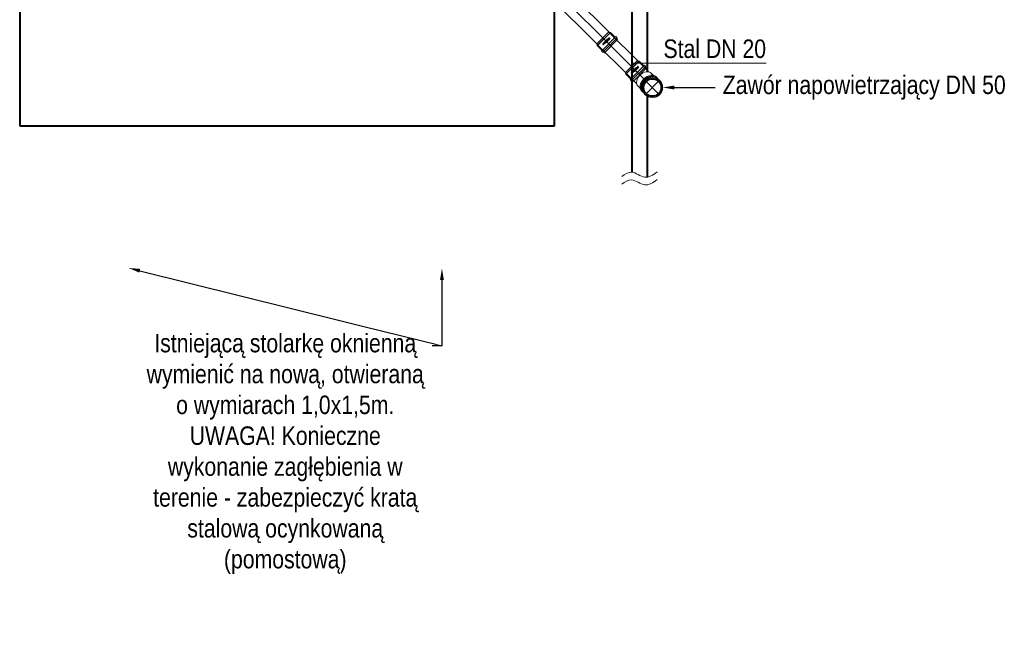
# Model space of a CAD drawing. Header units: centimetres. Extents: x 4745 to 39369, y 17389 to 19524.
# Tile 106 of 188: x 27305 to 27943, y 17457 to 17859. Entities that reach past the tile are written whole.
import ezdxf
from ezdxf import colors
from ezdxf.entities.mleader import LeaderData, LeaderLine
from ezdxf.enums import TextEntityAlignment as Align
from ezdxf.lldxf.tags import DXFTag
from ezdxf.math import Vec2, Vec3

# ---------------------------------------------------------------- set-up
doc = ezdxf.new("R2010")
doc.units = ezdxf.units.CM
doc.linetypes.add('HIDDEN', pattern=[0.375, 0.25, -0.125])
for name, color, linetype, lineweight in [('2DH_PRO_Magnaplast-SDB', 34, 'Continuous', 15), ('CP_AXISKA', 7, 'DASHDOT', 15), ('CP_DETAL', 33, 'Continuous', 9), ('IS_Opis', 250, 'Continuous', 9), ('IS_Powrót', 5, 'DASH', 40), ('IS_Zasilanie', 1, 'SOLID', 40)]:
    doc.layers.add(name, color=color, linetype=linetype, lineweight=lineweight)
for name, color, linetype in [('3DCPCOLOR124', 152, 'Continuous'), ('3DCPCOLOR242', 242, 'Continuous'), ('cp_hidde', 203, 'HIDDEN'), ('CP_WIPEOUT', 255, 'Continuous')]:
    doc.layers.add(name, color=color, linetype=linetype)
doc.styles.add('CP_ATTR', font='arial.ttf')
doc.styles.add('styl1', font='ARIALN.TTF')
tags = doc.linetypes.add('DASH', pattern=[15, 10, -5]).pattern_tags.tags
tags[6:7] = [DXFTag(74, 4), DXFTag(75, 0), DXFTag(340, '0'), DXFTag(46, 0.0), DXFTag(50, 0.0), DXFTag(44, 0.0), DXFTag(45, 0.0)]
tags[4:5] = [DXFTag(74, 4), DXFTag(75, 0), DXFTag(340, '0'), DXFTag(46, 0.0), DXFTag(50, 0.0), DXFTag(44, 0.0), DXFTag(45, 0.0)]
tags = doc.linetypes.add('DASHDOT', pattern=[25.4, 12.7, -6.35, 0, -6.35]).pattern_tags.tags
tags[10:11] = [DXFTag(74, 4), DXFTag(75, 0), DXFTag(340, '0'), DXFTag(46, 1.0), DXFTag(50, 0.0), DXFTag(44, 0.0), DXFTag(45, 0.0)]
tags[8:9] = [DXFTag(74, 4), DXFTag(75, 0), DXFTag(340, '0'), DXFTag(46, 1.0), DXFTag(50, 0.0), DXFTag(44, 0.0), DXFTag(45, 0.0)]
tags[6:7] = [DXFTag(74, 4), DXFTag(75, 0), DXFTag(340, '0'), DXFTag(46, 1.0), DXFTag(50, 0.0), DXFTag(44, 0.0), DXFTag(45, 0.0)]
tags[4:5] = [DXFTag(74, 4), DXFTag(75, 0), DXFTag(340, '0'), DXFTag(46, 1.0), DXFTag(50, 0.0), DXFTag(44, 0.0), DXFTag(45, 0.0)]
tags = doc.linetypes.add('SOLID', pattern=[10, 10, 0]).pattern_tags.tags
tags[6:7] = [DXFTag(74, 4), DXFTag(75, 0), DXFTag(340, '0'), DXFTag(46, 0.0), DXFTag(50, 0.0), DXFTag(44, 0.0), DXFTag(45, 0.0)]
tags[4:5] = [DXFTag(74, 4), DXFTag(75, 0), DXFTag(340, '0'), DXFTag(46, 0.0), DXFTag(50, 0.0), DXFTag(44, 0.0), DXFTag(45, 0.0)]

# ---------------------------------------------------------------- blocks, each defined once
blk = doc.blocks.new('pdmgn014_okr01')
blk.add_circle((0, 0), 28.6)
blk = doc.blocks.new('pdmgn014_okr02')
blk.add_circle((0, 0), 25)
blk = doc.blocks.new('pdmgn014_wip_cir01')
blk.add_wipeout([(1, 0), (0.966, 0.259), (0.866, 0.5), (0.707, 0.707), (0.5, 0.866), (0.259, 0.966), (0, 1), (-0.259, 0.966), (-0.5, 0.866), (-0.707, 0.707), (-0.866, 0.5), (-0.966, 0.259), (-1, 0), (-0.966, -0.259), (-0.866, -0.5), (-0.707, -0.707), (-0.5, -0.866), (-0.259, -0.966), (0, -1), (0.259, -0.966), (0.5, -0.866), (0.707, -0.707), (0.866, -0.5), (0.966, -0.259)])
blk = doc.blocks.new('pdmgn014_okr02a')
blk.add_arc((25, 0), 25, 90, 270)
blk = doc.blocks.new('pdmgn014_okr01a')
blk.add_arc((28.6, 0), 28.6, 90, 270)
blk = doc.blocks.new('pdmgn014_okr01b')
blk.add_arc((25, 0), 25, 90, 270)
blk = doc.blocks.new('pdmgn014_wip_cir01a')
blk.add_wipeout([(20, 0), (19.3, 5.2), (17.3, 10), (14.1, 14.1), (10, 17.3), (5.2, 19.3), (0, 20), (-5.2, 19.3), (-10, 17.3), (-14.1, 14.1), (-17.3, 10), (-19.3, 5.2), (-20, 0), (-19.3, -5.2), (-17.3, -10), (-14.1, -14.1), (-10, -17.3), (-5.2, -19.3), (0, -20), (5.2, -19.3), (10, -17.3), (14.1, -14.1), (17.3, -10), (19.3, -5.2)])
blk = doc.blocks.new('pdmgn014_wip_cir01b')
blk.add_wipeout([(20, 0), (19.3, 5.2), (17.3, 10), (14.1, 14.1), (10, 17.3), (5.2, 19.3), (0, 20), (-5.2, 19.3), (-10, 17.3), (-14.1, 14.1), (-17.3, 10), (-19.3, 5.2), (-20, 0), (-19.3, -5.2), (-17.3, -10), (-14.1, -14.1), (-10, -17.3), (-5.2, -19.3), (0, -20), (5.2, -19.3), (10, -17.3), (14.1, -14.1), (17.3, -10), (19.3, -5.2)])
blk = doc.blocks.new('pdmgn014_wip_rec01')
blk.add_wipeout([(0, -25), (84.4, -25), (84.4, 25), (0, 25)]).dxf.layer = 'CP_WIPEOUT'
blk = doc.blocks.new('pdmgn014_wip_cir02')
blk.add_wipeout([(1, 0), (0.966, 0.259), (0.866, 0.5), (0.707, 0.707), (0.5, 0.866), (0.259, 0.966), (0, 1), (-0.259, 0.966), (-0.5, 0.866), (-0.707, 0.707), (-0.866, 0.5), (-0.966, 0.259), (-1, 0), (-0.966, -0.259), (-0.866, -0.5), (-0.707, -0.707), (-0.5, -0.866), (-0.259, -0.966), (0, -1), (0.259, -0.966), (0.5, -0.866), (0.707, -0.707), (0.866, -0.5), (0.966, -0.259)])
blk = doc.blocks.new('Pd_mgphtp_0333_fof7kh8')
for p, q in [((1.06, 5.5), (0, 5.23)), ((0, -5.24), (0, 5.23)), ((1.06, 5.5), (7.6, 5.5)), ((12.15, 5.5), (7.6, 5.5)), ((1.06, -5.5), (0, -5.24)), ((7.6, -5.5), (1.06, -5.5)), ((7.6, -5.5), (12.15, -5.5))]:
    blk.add_line(p, q)
at = {"layer": 'CP_DETAL'}
blk.add_line((1.06, 5.5), (1.06, -5.5), dxfattribs=at)
at = {"linetype": 'ByBlock', "style": 'CP_ATTR', "flags": 9}
for tag in ['DN', 'WEIGHT', 'MATERIAL', 'DIMS', 'OTHER', 'CHARACTER', 'PRODUCER', 'ORDER-NO', 'PRODUCT-TYPE', 'ARTICLE', 'GROUP', 'NUMBER', 'NAME']:
    blk.add_attdef(tag, text='', height=0.00005, dxfattribs=at).set_placement((0, 0), align=Align.MIDDLE_LEFT)
at = {"layer": 'CP_WIPEOUT', "xscale": 0.21319269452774, "yscale": 0.3015}
blk.add_blockref('pdmgn014_wip_cir01a', (12.15, 0), dxfattribs=at)
for p, q in [((12.15, 6.03), (16.04, 6.03)), ((12.15, -6.03), (16.04, -6.03))]:
    blk.add_line(p, q)
at = {"xscale": 0.1705541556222, "yscale": 0.2412}
blk.add_blockref('pdmgn014_okr01b', (7.89, 0), dxfattribs=at)
at = {"layer": 'CP_WIPEOUT', "xscale": 4.66690475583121, "yscale": 6.59999999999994, "zscale": 20}
blk.add_blockref('pdmgn014_wip_cir01', (16.04, 0), dxfattribs=at)
at = {"yscale": 0.23076923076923}
for name, p, xscale in [('pdmgn014_okr01a', (11.37, 0), 0.16317848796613), ('pdmgn014_okr01', (16.78, 0), 0.16317848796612)]:
    blk.add_blockref(name, p, dxfattribs=dict(at, xscale=xscale))
at = {"layer": 'CP_WIPEOUT', "xscale": 0.21319269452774, "yscale": 0.3015}
blk.add_blockref('pdmgn014_wip_cir01b', (17.52, 0), dxfattribs=at)
at = {"layer": 'CP_WIPEOUT', "xscale": 0.008798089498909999, "yscale": 0.2412}
blk.add_blockref('pdmgn014_wip_rec01', (16.78, 0), dxfattribs=at)
for p, q in [((16.78, 6.6), (16.04, 6.6)), ((17.52, 6.03), (16.78, 6.03)), ((19.29, 5.5), (17.52, 5.5)), ((17.52, -6.03), (16.78, -6.03)), ((17.52, -5.5), (19.29, -5.5)), ((16.78, -6.6), (16.04, -6.6))]:
    blk.add_line(p, q)
for name, p, xscale, yscale in [('pdmgn014_okr02a', (12.52, 0), 0.1705541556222, 0.2412), ('pdmgn014_okr02', (17.52, 0), 0.1705541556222, 0.2412), ('pdmgn014_okr01b', (13.64, 0), 0.15556349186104, 0.22)]:
    blk.add_blockref(name, p, dxfattribs=dict(xscale=xscale, yscale=yscale))
at = {"layer": 'CP_WIPEOUT', "xscale": 6.59999999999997, "yscale": 6.59999999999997, "zscale": 20}
blk.add_blockref('pdmgn014_wip_cir02', (19.29, 0), dxfattribs=at)
for radius in [6.6, 6.03]:
    blk.add_circle((19.29, 0), radius)
at = {"layer": 'CP_AXISKA'}
for p, q in [((19.29, 6.6), (19.29, -6.6)), ((25.89, 0), (0, 0))]:
    blk.add_line(p, q, dxfattribs=at)
at = {"layer": 'cp_hidde'}
blk.add_circle((19.29, 0), 5.5, dxfattribs=at)
blk = doc.blocks.new('2dmgn001_logo01')
at = {"layer": '3DCPCOLOR124'}
for p, q in [((-4, 7), (-5.1, 7)), ((-5.1, 7), (-5.1, 4.8)), ((-4, 5.1), (-4, 7)), ((-4, 3.8), (1.9, 3.8)), ((1.6, 4.8), (-3.7, 4.8)), ((1.9, 16.5), (-2.9, 16.5)), ((-2.9, 16.5), (-2.9, 15.5)), ((-2.9, 15.5), (1.6, 15.5)), ((1.6, 14.4), (-2.9, 14.4)), ((-2.9, 14.4), (-2.9, 13.4)), ((-2.9, 13.4), (1.6, 13.4)), ((1.6, 12.3), (-2.9, 12.3)), ((-2.9, 12.3), (-2.9, 11.3)), ((-2.9, 11.3), (1.9, 11.3)), ((-2.9, 9.6), (-2.9, 8.9)), ((-2.9, 8.9), (-1.9, 8.9)), ((1.6, 8.6), (-2.9, 8.6)), ((-2.9, 8.6), (-2.9, 7.5)), ((-2.9, 7.5), (1.9, 7.5)), ((-2.9, 5.9), (-2.9, 5.2)), ((-2.9, 5.2), (-1.9, 5.2)), ((1.9, 3.2), (-2.9, 3.2)), ((-2.9, 3.2), (-2.9, 2.2)), ((-2.9, 2.2), (1.6, 2.2)), ((1.6, 1.1), (-2.9, 1.1)), ((-2.9, 1.1), (-2.9, 0)), ((-2.9, 0), (1.9, 0)), ((1.9, 10.7), (-1.9, 10.7)), ((-1.9, 8.9), (-1.9, 9.4)), ((1.9, 7), (-1.9, 7)), ((-1.9, 5.2), (-1.9, 5.6)), ((-1.6, 9.6), (1.6, 9.6)), ((-1.6, 5.9), (1.6, 5.9)), ((1.9, 15.2), (1.9, 14.7)), ((1.9, 13.1), (1.9, 12.6)), ((1.9, 9.4), (1.9, 8.8)), ((1.9, 5.6), (1.9, 5.1)), ((1.9, 1.9), (1.9, 1.4)), ((2.9, 14.4), (2.9, 15.5)), ((2.9, 12.3), (2.9, 13.4)), ((2.9, 8.6), (2.9, 9.7)), ((2.9, 4.8), (2.9, 5.9)), ((2.9, 2.2), (2.9, 1.1)), ((-2.9, -1.6), (-2.9, -2.3)), ((-2.9, -2.3), (-1.9, -2.3)), ((1.6, -2.6), (-2.9, -2.6)), ((-2.9, -2.6), (-2.9, -3.1)), ((-2.9, -3.1), (-0.8, -3.7)), ((1.9, -0.5), (-1.9, -0.5)), ((-1.9, -2.3), (-1.9, -1.8)), ((-1.6, -1.6), (1.6, -1.6)), ((-0.8, -3.7), (1.9, -3.7)), ((1.9, -1.8), (1.9, -2.4)), ((2.9, -2.6), (2.9, -1.6))]:
    blk.add_line(p, q, dxfattribs=at)
for centre, radius, start, end in [((-4, 4.8), 1.06, 179.7393, 270), ((-3.7, 5.1), 0.264, 180, 269.9023), ((-1.9, 9.6), 1.07, 90, 180), ((-1.9, 5.9), 1.07, 90, 180), ((-1.6, 9.4), 0.246, 90, 184.1233), ((-1.6, 5.7), 0.246, 90, 184.0475), ((1.6, 15.2), 0.293, 359.5038, 90), ((1.6, 14.7), 0.291, 269.5684, 360), ((1.6, 13.1), 0.293, 359.5231, 90), ((1.6, 12.6), 0.293, 270, 359.9989), ((1.6, 9.4), 0.264, 0, 90), ((1.6, 8.8), 0.264, 270, 359.9349), ((1.6, 5.6), 0.264, 360, 90), ((1.6, 5.1), 0.264, 270, 0.0108), ((1.6, 1.9), 0.264, 0.076, 90), ((1.6, 1.4), 0.264, 270, 359.924), ((1.9, 15.5), 1.04, 359.8403, 90), ((1.9, 12.3), 1.04, 270, 0.0193), ((1.9, 9.6), 1.06, 0.4214, 90), ((1.9, 8.6), 1.07, 270.2822, 0), ((1.9, 5.9), 1.06, 360, 90), ((1.9, 4.8), 1.07, 270.2634, 0), ((1.9, 2.2), 1.06, 359.5786, 90), ((1.9, 1.1), 1.07, 270.2875, 359.9985), ((2.3, 14.4), 0.598, 296.5604, 0), ((2.3, 13.4), 0.608, 359.9807, 62.8223), ((-1.9, -1.6), 1.07, 90, 180), ((-1.6, -1.8), 0.246, 90, 184.1125), ((1.6, -1.8), 0.264, 360, 90.0217), ((1.6, -2.4), 0.264, 270, 359.9023), ((1.9, -1.6), 1.06, 359.5786, 90), ((1.9, -2.6), 1.06, 269.7048, 359.9999)]:
    blk.add_arc(centre, radius, start, end, dxfattribs=at)
at = {"layer": '3DCPCOLOR242'}
for p, q in [((-2.7, -3.9), (-4, -3.6)), ((0.1, -4.1), (-3.9, -3)), ((-0.1, -11.3), (-2.3, -10.7)), ((1.1, -7.7), (-1.9, -6.9)), ((-0.2, -15.9), (-1.9, -15.4)), ((1.1, -7.2), (-1.7, -6.4)), ((-1.7, -14.9), (-0.1, -15.3)), ((-0.2, -16), (-0.2, -15.9)), ((1.2, -16.2), (0.5, -16)), ((0.5, -16), (0.5, -16.3)), ((1.1, -7.7), (1.3, -7.7))]:
    blk.add_line(p, q, dxfattribs=at)
for centre, radius, start, end in [((-4.3, -3.1), 0.174, 139.4748, 200.5636), ((-4, -3), 0.481, 201.3248, 240.9013), ((-4.2, -3.2), 0.283, 75.9119, 135.9983), ((-4.2, -3.9), 0.981, 73.8123, 86.5171), ((-3.5, -1.9), 1.69, 243.7383, 254.2465), ((-2.4, -15.6), 0.816, 103.1873, 179.7099), ((-2.2, -15.6), 0.973, 181.2014, 240.279), ((-2.5, -4.5), 0.644, 111.1152, 163.4814), ((-2.1, -4.5), 0.997, 166.5679, 210.0987), ((-2.2, -7.1), 0.892, 155.0132, 214.6021), ((-2.3, -9.2), 0.816, 114.0643, 202.8694), ((-2.4, -10.8), 0.727, 106.1924, 195.3195), ((-2.2, -10.8), 0.883, 195.3773, 250.0682), ((-1.8, -12.7), 1.31, 133.9918, 256.4618), ((-0.6, -3.6), 2.73, 211.3213, 275.0445), ((-2.3, -7.1), 0.818, 103.0323, 153.3127), ((-2.3, -7.3), 0.748, 209.4433, 244.7552), ((-1.6, -8.9), 1.49, 201.6704, 231.3076), ((-2.5, -12), 0.293, 73.8428, 119.965), ((-2.6, -16.1), 0.301, 251.9271, 357.0444), ((-2.6, -7.3), 0.65, 265.6622, 285.525), ((-2, -10.2), 1.88, 87.1606, 107.9858), ((-2, -4.7), 0.539, 116.6161, 177.0208), ((-1.7, -4.6), 0.806, 185.9288, 229.5909), ((-2.2, -8.1), 1.79, 72.2958, 99.0736), ((-2.1, -7.2), 0.393, 146.9616, 189.5199), ((-2.3, -10.9), 0.21, 72.1488, 182.4676), ((-2.2, -10.9), 0.37, 183.0166, 240.6152), ((-2.5, -11.4), 0.207, 256.8723, 333.1047), ((-1.9, -12.8), 0.636, 127.3644, 245.5528), ((-2.3, -16.8), 1.99, 73.1785, 97.0679), ((-2.2, -15.7), 0.348, 90.0735, 226.6774), ((-2.1, -7.2), 0.357, 74.3202, 141.4853), ((-1.9, -7.1), 0.609, 195.1451, 225.7671), ((-2.5, -7.7), 0.265, 290.2377, 337.5291), ((-2, -9.4), 0.472, 98.7899, 190.5825), ((-1.5, -9.3), 0.981, 191.9389, 227.9356), ((-2.5, -12.1), 0.449, 8.7244, 76.0552), ((-2.6, -16.2), 0.279, 6.2924, 59.4251), ((-2.4, -7.7), 0.183, 21.5725, 49.116), ((-2.4, -11.4), 0.167, 6.0969, 51.2591), ((-2.7, -11.3), 0.433, 342.5093, 1.3278), ((-2.7, -11.7), 0.662, 310.1939, 332.4304), ((-1.9, -4.9), 0.776, 84.807, 112.5283), ((-0.8, -3.6), 2.14, 227.7681, 264.971), ((-2.5, -7.7), 0.249, 338.4303, 15.9164), ((-2.7, -18.5), 3.22, 74.17, 79.8915), ((-0.6, -8), 2.56, 233.5529, 269.0169), ((-2, -13.1), 0.234, 234.8638, 292.3727), ((-1.8, -13.2), 0.719, 250.748, 317.7481), ((-2.3, -8), 1.19, 72.2691, 76.7646), ((-1.8, -10.9), 2.01, 44.3614, 97.334), ((-2, -11.1), 2.72, 40.2365, 88.5461), ((-2.3, -12.7), 0.729, 297.3533, 322.4271), ((-2.1, -7.2), 2.99, 66.1532, 85.5553), ((-3.2, -12.1), 1.85, 323.4917, 337.6276), ((-0.6, -13.1), 0.918, 120.9833, 158.9397), ((-4.6, -11.4), 4.03, 325.4422, 333.8801), ((-0.8, -13), 0.784, 70.6597, 109.7335), ((-0.8, -4.4), 1.34, 263.8725, 286.5282), ((0.3, -13.9), 1.45, 136.2371, 152.793), ((-1.9, -6.3), 2.13, 46.5165, 60.5203), ((-0.6, -13.1), 0.24, 82.5025, 118.5044), ((-0.6, -10), 0.492, 264.1111, 2.3117), ((-0.7, -13.4), 0.557, 329.5041, 78.2517), ((-1.1, -5.4), 0.961, 11.1112, 45.4314), ((-0.6, -5.3), 0.455, 294.1682, 9.8383), ((-0.9, -13.5), 1.23, 313.6171, 74.8695), ((1.1, -14.9), 1.81, 138.3177, 150.3499), ((-0.3, -14.1), 0.179, 156.2477, 208.0662), ((0, -13.9), 0.536, 211.3544, 244.0918), ((-0.4, -5.5), 0.842, 271.3477, 20.708), ((-0.9, -10.1), 0.755, 5.4784, 47.2661), ((-0.1, -14.1), 0.258, 239.0032, 288.6059), ((0.5, -16), 0.659, 177.1591, 197.9713), ((0.1, -10.3), 1.05, 255.0292, 275.2543), ((0.1, -15), 0.202, 99.2605, 177.5229), ((-21.3, -14), 21.2, 356.5514, 357.4519), ((0.3, -16.2), 0.401, 190.3294, 250.4785), ((0.3, -3.8), 0.817, 249.4862, 262.6491), ((-1.3, -5.9), 1.81, 22.396, 45.5071), ((-0.3, -10.2), 0.698, 293.2831, 345.067), ((0, -11.3), 0.454, 64.2567, 85.1843), ((0, -15.4), 0.621, 76.0627, 90.1224), ((-0.1, -4.6), 0.557, 50.0147, 70.9143), ((0.2, -4.3), 0.318, 263.6249, 288.2785), ((-0.9, -10.2), 1.29, 351.8443, 42.4547), ((0.2, -16.2), 0.393, 256.6965, 303.221), ((0, -11.2), 0.401, 23.6929, 71.5015), ((0.2, -11.2), 0.197, 270.9468, 310.5631), ((0.2, -15.1), 0.29, 45.8106, 81.4207), ((0.1, -4.4), 0.288, 10.0108, 50.8567), ((0.2, -4.5), 0.156, 287.1813, 350.1927), ((0, -4.5), 0.37, 349.838, 10.0295), ((0.2, -11.2), 0.243, 323.0875, 22.1003), ((-0.2, -15.3), 0.664, 5.0301, 36.7596), ((0.3, -16.3), 0.182, 308.0482, 0.8125), ((9.7, -15), 9.21, 181.6129, 183.265), ((-1.8, -25.8), 10.6, 74.8748, 77.6862), ((0.7, -16.5), 0.942, 56.6561, 73.6716), ((0.6, -8.4), 1.34, 58.7801, 70.7325), ((1.2, -16.1), 0.134, 265.2447, 321.7201), ((1.2, -7.5), 0.301, 17.9179, 59.9943), ((1.1, -7.5), 0.33, 314.2018, 5.594), ((1.3, -7.6), 0.133, 265.1659, 303.5871), ((1.1, -16), 0.3, 13.2728, 58.0446), ((1, -15.9), 0.408, 326.7373, 2.2392)]:
    blk.add_arc(centre, radius, start, end, dxfattribs=at)
blk = doc.blocks.new('2d_mgphtp_0287_zwrmh7c')
for p, q in [((205.5, 6.6), (205.5, -6.6)), ((205.5, 6.6), (206.55, 6.6)), ((206.55, 6.6), (206.55, -6.6)), ((0, 5.24), (1.06, 5.5)), ((0, 5.24), (0, -5.24)), ((1.06, 5.5), (200, 5.5)), ((201.06, 6.03), (200, 5.5)), ((201.06, 6.03), (205.5, 6.03)), ((206.55, 6.03), (207.6, 6.03)), ((207.6, -6.03), (207.6, 6.03)), ((0, -5.24), (1.06, -5.5)), ((1.06, -5.5), (200, -5.5)), ((201.06, -6.03), (200, -5.5)), ((201.06, -6.03), (205.5, -6.03)), ((206.55, -6.03), (207.6, -6.03)), ((205.5, -6.6), (206.55, -6.6))]:
    blk.add_line(p, q)
at = {"layer": 'CP_AXISKA'}
blk.add_line((0, 0), (207.6, 0), dxfattribs=at)
at = {"layer": 'CP_DETAL'}
for p, q in [((1.06, 5.5), (1.06, -5.5)), ((200, 5.5), (200, -5.5)), ((200, -5.5), (200, 5.5)), ((201.06, 6.03), (201.06, -6.03))]:
    blk.add_line(p, q, dxfattribs=at)
at = {"xscale": 0.1450980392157, "yscale": 0.17837837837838}
blk.add_blockref('2dmgn001_logo01', (203.28, 0), dxfattribs=at)
at = {"linetype": 'ByBlock', "style": 'CP_ATTR', "flags": 9}
for tag in ['DN', 'WEIGHT', 'MATERIAL', 'DIMS', 'OTHER', 'CHARACTER', 'PRODUCER', 'ORDER-NO', 'PRODUCT-TYPE', 'ARTICLE', 'GROUP', 'NUMBER', 'NAME']:
    blk.add_attdef(tag, text='', height=0.00005, dxfattribs=at).set_placement((0, 0), align=Align.MIDDLE_LEFT)
blk = doc.blocks.new('2d_mgphtp_0289_5fc4u02')
for p, q in [((31.74, 6.6), (31.74, -6.6)), ((31.74, 6.6), (32.79, 6.6)), ((32.79, 6.6), (32.79, -6.6)), ((0, 5.24), (1.06, 5.5)), ((0, 5.24), (0, -5.24)), ((1.06, 5.5), (26.24, 5.5)), ((27.3, 6.03), (26.24, 5.5)), ((27.3, 6.03), (31.74, 6.03)), ((32.79, 6.03), (33.84, 6.03)), ((33.84, -6.03), (33.84, 6.03)), ((0, -5.24), (1.06, -5.5)), ((1.06, -5.5), (26.24, -5.5)), ((27.3, -6.03), (26.24, -5.5)), ((27.3, -6.03), (31.74, -6.03)), ((32.79, -6.03), (33.84, -6.03)), ((31.74, -6.6), (32.79, -6.6))]:
    blk.add_line(p, q)
at = {"layer": 'CP_AXISKA'}
blk.add_line((0, 0), (33.84, 0), dxfattribs=at)
at = {"layer": 'CP_DETAL'}
for p, q in [((1.06, 5.5), (1.06, -5.5)), ((26.24, 5.5), (26.24, -5.5)), ((26.24, -5.5), (26.24, 5.5)), ((27.3, 6.03), (27.3, -6.03))]:
    blk.add_line(p, q, dxfattribs=at)
at = {"xscale": 0.14509803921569, "yscale": 0.17837837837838}
blk.add_blockref('2dmgn001_logo01', (29.52, 0), dxfattribs=at)
at = {"linetype": 'ByBlock', "style": 'CP_ATTR', "flags": 9}
for tag in ['DN', 'WEIGHT', 'MATERIAL', 'DIMS', 'OTHER', 'CHARACTER', 'PRODUCER', 'ORDER-NO', 'PRODUCT-TYPE', 'ARTICLE', 'GROUP', 'NUMBER', 'NAME']:
    blk.add_attdef(tag, text='', height=0.00005, dxfattribs=at).set_placement((0, 0), align=Align.MIDDLE_LEFT)

msp = doc.modelspace()

# ---------------------------------------------------------------- linework, layer by layer
at = {"layer": 'IS_Opis'}
msp.add_line((27788.43, 17830.57), (27701.43, 17830.57), dxfattribs=at)
for points in [[(27717.89, 17760.02), (27709.81, 17756.6), (27701.24, 17759.85), (27694.98, 17757.03)], [(27717.88, 17755.02), (27709.8, 17751.6), (27701.23, 17754.85), (27694.97, 17752.03)]]:
    msp.add_spline(points, degree=3, dxfattribs=at)
at = {"layer": 'IS_Powrót', "color": 18, "true_color": 0x000000}
msp.add_line((27711.43, 18182.84), (27711.43, 17769.84), dxfattribs=at)
at = {"layer": 'IS_Powrót'}
msp.add_line((27711.43, 17769.84), (27711.43, 17756.64), dxfattribs=at)
at = {"layer": 'IS_Zasilanie', "color": 18, "true_color": 0x000000}
for p, q in [((27304.93, 18294.84), (27304.93, 17789.84)), ((27651.43, 17789.84), (27651.43, 17944.72)), ((27701.43, 17919.84), (27701.43, 17769.84)), ((27304.93, 17789.84), (27651.43, 17789.84))]:
    msp.add_line(p, q, dxfattribs=at)
at = {"layer": 'IS_Zasilanie'}
msp.add_line((27701.43, 17769.84), (27701.43, 17759.84), dxfattribs=at)

# ---------------------------------------------------------------- block references
at = {"layer": '2DH_PRO_Magnaplast-SDB', "rotation": 314.9999999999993}
msp.add_blockref('2d_mgphtp_0287_zwrmh7c', (27541.21, 17988.37), dxfattribs=at)

# ---------------------------------------------------------------- texts
at = {"layer": 'IS_Opis', "insert": (27788.43, 17845.9), "char_height": 12, "attachment_point": 3, "style": 'styl1'}
msp.add_mtext_dynamic_manual_height_columns('\\pxqr;Stal DN 20', width=79.2717, gutter_width=12.5, heights=[0], dxfattribs=at)

# ---------------------------------------------------------------- leaders
at = {"layer": 'IS_Opis'}
ml = msp.add_multileader_mtext('Standard', dxfattribs=at)
ml.set_content('\\A1;Istniejącą stolarkę oknienną wymienić na nową, otwieraną o wymiarach 1,0x1,5m. UWAGA! Konieczne wykonanie zagłębienia w terenie - zabezpieczyć kratą stalową ocynkowaną (pomostową)', color=256, style='styl1')
ml.set_leader_properties()
ml.build(insert=Vec2(0, 0))
ml.multileader.update_dxf_attribs({"dogleg_length": 5, "arrow_head_size": 7.5})
ctx = ml.context
ctx.base_point, ctx.char_height, ctx.arrow_head_size, ctx.landing_gap_size, ctx.plane_origin = Vec3(27381.66, 17647.31), 12, 7.5, 5, Vec3(27662.96, 17699.76)
ctx.text_align_type = 1
notes = []
notes.append((ctx, [(0, (1, 1, 0), (27578.47, 17647.31), (-1, 0), 6.23, [(1, [(27375.43, 17697.78)], 0, []), (0, [(27578.47, 17697.52)], 0, [])])]))
ctx.mtext.insert, ctx.mtext.width, ctx.mtext.defined_height, ctx.mtext.alignment, ctx.mtext.flow_direction = Vec3(27476.95, 17655.07), 182.6909, 76.92, 2, 5
ctx.mtext.has_bg_fill, ctx.mtext.bg_color, ctx.mtext.bg_scale_factor, ctx.mtext.bg_transparency, ctx.mtext.use_window_bg_color = 1, -1027028792, 1.5, 0, 1
for ctx, leaders in notes:
    for number, flags, end, landing, length, lines in leaders:
        leader = LeaderData()
        leader.index, (leader.has_last_leader_line, leader.has_dogleg_vector, leader.attachment_direction) = number, flags
        leader.last_leader_point, leader.dogleg_vector, leader.dogleg_length = Vec3(end), Vec3(landing), length
        for number, points, colour, breaks in lines:
            line = LeaderLine()
            line.index, line.vertices, line.color, line.breaks = number, Vec3.list(points), colors.encode_raw_color(colour), breaks
            leader.lines.append(line)
        ctx.leaders.append(leader)

# ---------------------------------------------------------------- next in the draw order: block references
at = {"layer": '2DH_PRO_Magnaplast-SDB', "rotation": 314.9999999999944}
msp.add_blockref('Pd_mgphtp_0333_fof7kh8', (27701.19, 17828.4), dxfattribs=at)

# ---------------------------------------------------------------- next in the draw order: block references
at = {"layer": '2DH_PRO_Magnaplast-SDB', "rotation": 314.9999999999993}
msp.add_blockref('2d_mgphtp_0289_5fc4u02', (27682.63, 17846.95), dxfattribs=at)

# ---------------------------------------------------------------- next in the draw order: leaders
at = {"layer": 'IS_Opis'}
ml = msp.add_multileader_mtext('Standard', dxfattribs=at)
ml.set_content('Zawór napowietrzający DN 50', color=256, style='styl1')
ml.set_leader_properties()
ml.build(insert=Vec2(0, 0))
ml.multileader.update_dxf_attribs({"dogleg_length": 5, "arrow_head_size": 7.5})
ctx = ml.context
ctx.base_point, ctx.char_height, ctx.arrow_head_size, ctx.landing_gap_size, ctx.plane_origin = Vec3(27755.37, 17814.76), 12, 7.5, 5, Vec3(27657.18, 17439.12)
notes = []
notes.append((ctx, [(0, (1, 1, 0), (27748.6, 17814.76), (1, 0), 6.77, [(0, [(27721.43, 17814.76)], 0, [])])]))
ctx.mtext.insert, ctx.mtext.width, ctx.mtext.defined_height, ctx.mtext.flow_direction = Vec3(27760.37, 17822.52), 182.3997, 76.92, 5
ctx.mtext.has_bg_fill, ctx.mtext.bg_color, ctx.mtext.bg_scale_factor, ctx.mtext.bg_transparency, ctx.mtext.use_window_bg_color = 1, -1027028792, 1.5, 0, 1
for ctx, leaders in notes:
    for number, flags, end, landing, length, lines in leaders:
        leader = LeaderData()
        leader.index, (leader.has_last_leader_line, leader.has_dogleg_vector, leader.attachment_direction) = number, flags
        leader.last_leader_point, leader.dogleg_vector, leader.dogleg_length = Vec3(end), Vec3(landing), length
        for number, points, colour, breaks in lines:
            line = LeaderLine()
            line.index, line.vertices, line.color, line.breaks = number, Vec3.list(points), colors.encode_raw_color(colour), breaks
            leader.lines.append(line)
        ctx.leaders.append(leader)

doc.saveas('drawing.dxf')
